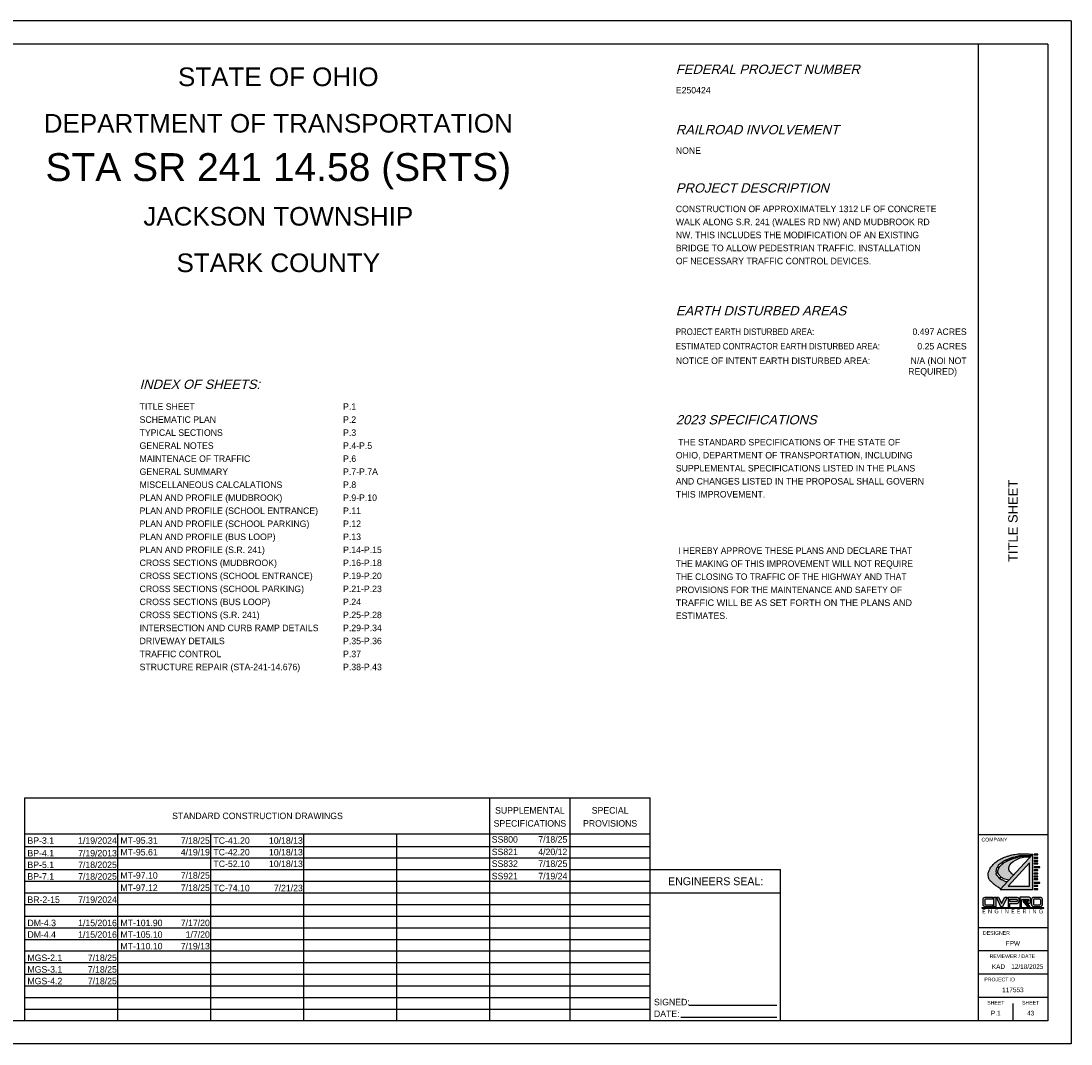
# Model space of a CAD drawing. Header units: feet. Extents: x 2145.3 to 2179.3, y 7269 to 7291.
# Tile 5 of 5: x 2156.7 to 2179.3, y 7269 to 7291. Entities that reach past the tile are written whole.
import ezdxf
from ezdxf.enums import TextEntityAlignment as Align

# ---------------------------------------------------------------- set-up
doc = ezdxf.new("R2010")
doc.units = ezdxf.units.FT
doc.header["$MEASUREMENT"] = 0
for name, color, linetype in [('SH_Border', 7, 'Continuous'), ('SH_Data', 7, 'Continuous'), ('SH_Text', 7, 'Continuous'), ('SHT_LOGO_BLACK', 7, 'Continuous'), ('SHT_LOGO_BLUE', 160, 'Continuous'), ('SHT_LOGO_GREY', 9, 'Continuous')]:
    doc.layers.add(name, color=color, linetype=linetype)
doc.styles.add('header', font='arial.ttf', dxfattribs={"oblique": 15, "height": 0.17})
doc.styles.add('OHDOTSymbols', font='arial.ttf')
doc.styles.add('Slanted-Normal', font='font31.shx', dxfattribs={"height": 0.14})
doc.styles.add('Slanted-Sub Title', font='font31.shx', dxfattribs={"height": 0.17})
doc.styles.add('Straight-Normal', font='font30.shx', dxfattribs={"height": 0.14})
doc.styles.add('Straight-Sub Title', font='font30.shx', dxfattribs={"height": 0.17})

msp = doc.modelspace()

# ---------------------------------------------------------------- hatches: boundary and pattern name
at = {"layer": 'SHT_LOGO_BLACK', "linetype": 'Continuous'}
h = msp.add_hatch(color=256, dxfattribs=at)
h.dxf.hatch_style = 1
h.paths.add_polyline_path([(2177.778, 7272.508, -0.010054), (2177.773, 7272.513), (2177.805, 7272.546, 0.003974), (2177.809, 7272.542, 0.040776), (2177.815, 7272.538, 0.006066), (2177.86, 7272.512, 0.061249), (2177.91, 7272.491, 0.038297), (2177.969, 7272.479), (2178.077, 7272.596), (2178.038, 7272.619), (2178.022, 7272.64), (2177.99, 7272.67), (2177.978, 7272.69), (2177.971, 7272.712), (2177.972, 7272.739), (2177.977, 7272.775), (2177.994, 7272.812), (2178.025, 7272.85), (2178.067, 7272.883), (2178.114, 7272.91), (2178.171, 7272.94), (2178.217, 7272.959), (2178.254, 7272.971), (2178.315, 7272.981), (2178.401, 7272.981), (2178.433, 7272.981), (2178.449, 7272.998, -0.000418), (2178.404, 7272.998, -0.000949), (2178.38, 7272.998, -0.000351), (2178.31, 7272.999, 0.00107), (2178.288, 7272.999, 0.017555), (2178.259, 7272.998, 0.017743), (2178.232, 7272.995, 0.003592), (2178.228, 7272.995), (2178.225, 7273.01, -0.03869), (2178.233, 7273.011, -0.000239), (2178.239, 7273.011, 0.000026), (2178.29, 7273.011, 0.000048), (2178.367, 7273.011, 0.000037), (2178.461, 7273.011), (2178.486, 7273.038, 0.003624), (2178.413, 7273.042, 0.007413), (2178.377, 7273.044, 0.000904), (2178.258, 7273.046, 0.00451), (2178.235, 7273.046, 0.019073), (2178.17, 7273.043, 0.017331), (2178.099, 7273.035, 0.019514), (2178.042, 7273.024, 0.015338), (2177.971, 7273.005, 0.012204), (2177.903, 7272.983, 0.017423), (2177.856, 7272.965, 0.014015), (2177.823, 7272.949, 0.009535), (2177.775, 7272.924, 0.020378), (2177.72, 7272.891, 0.02598), (2177.68, 7272.861, 0.027565), (2177.652, 7272.836, 0.018891), (2177.616, 7272.796, 0.020789), (2177.586, 7272.757, 0.020828), (2177.56, 7272.716, 0.034599), (2177.545, 7272.686, 0.032145), (2177.533, 7272.652, 0.062269), (2177.527, 7272.609, 0.050433), (2177.532, 7272.554, 0.025118), (2177.541, 7272.517, 0.057831), (2177.547, 7272.501, 0.025804), (2177.561, 7272.48, 0.04348), (2177.571, 7272.469, 0.002738), (2177.588, 7272.452, 0.002118), (2177.611, 7272.43, 0.001598), (2177.649, 7272.395, 0.006576), (2177.658, 7272.386, 0.02396), (2177.661, 7272.384, 0.001113), (2177.726, 7272.336, 0.009085), (2177.751, 7272.319, 0.004888), (2177.795, 7272.291), (2177.936, 7272.443, -0.03184), (2177.907, 7272.447, -0.071165), (2177.877, 7272.458, -0.016789), (2177.852, 7272.472, 0.028454), (2177.838, 7272.48, 0.050722), (2177.813, 7272.488, -0.071433), (2177.796, 7272.495, -0.049376)])
h.paths.add_polyline_path([(2177.764, 7272.522, -0.010823), (2177.759, 7272.528, -0.001747), (2177.746, 7272.544, 0.001596), (2177.731, 7272.562, 0.003876), (2177.717, 7272.579, -0.006206), (2177.708, 7272.589, -0.097322), (2177.704, 7272.598, -0.038974), (2177.699, 7272.62, -0.011737), (2177.698, 7272.631), (2177.74, 7272.635, 0.028633), (2177.746, 7272.617, 0.056422), (2177.754, 7272.602, 0.018655), (2177.767, 7272.585, 0.019312), (2177.78, 7272.57, 0.013666), (2177.794, 7272.556, 0.001157), (2177.795, 7272.555)], flags=16)
h.paths.add_polyline_path([(2177.737, 7272.651), (2177.697, 7272.649, -0.015908), (2177.697, 7272.661, -0.022838), (2177.7, 7272.682, -0.018474), (2177.705, 7272.708, -0.026037), (2177.713, 7272.735, -0.016666), (2177.722, 7272.758), (2177.761, 7272.747, 0.001651), (2177.759, 7272.743, 0.015544), (2177.748, 7272.72, 0.016487), (2177.74, 7272.698, 0.075188), (2177.736, 7272.672, 0.042887)], flags=16)
h.paths.add_polyline_path([(2177.768, 7272.76), (2177.729, 7272.774, -0.024038), (2177.74, 7272.794, -0.06415), (2177.751, 7272.807, -0.021969), (2177.767, 7272.821, -0.008749), (2177.808, 7272.852, -0.000355), (2177.812, 7272.855), (2177.834, 7272.827, 0.002531), (2177.814, 7272.81, 0.006928), (2177.784, 7272.783, 0.028635), (2177.777, 7272.776, 0.053806), (2177.773, 7272.771, 0.004266)], flags=16)
h.paths.add_polyline_path([(2177.841, 7272.834), (2177.82, 7272.86, -0.00319), (2177.852, 7272.883, -0.013578), (2177.866, 7272.892, -0.029845), (2177.894, 7272.908, -0.004092), (2177.904, 7272.913), (2177.92, 7272.886, 0.013659), (2177.884, 7272.865, 0.029225), (2177.861, 7272.85, 0.009297), (2177.846, 7272.838, 0.000639)], flags=16)
h.paths.add_polyline_path([(2177.928, 7272.89), (2177.913, 7272.916, -0.011307), (2177.941, 7272.928, -0.010591), (2177.964, 7272.936, 0.011749), (2177.985, 7272.943, 0.016183), (2177.998, 7272.949), (2178.007, 7272.927, 0.017905), (2177.974, 7272.913, 0.011223)], flags=16)
h.paths.add_polyline_path([(2178.016, 7272.93), (2178.007, 7272.953, 0.010824), (2178.016, 7272.958, -0.05835), (2178.036, 7272.967, -0.01154), (2178.058, 7272.973, -0.00345), (2178.103, 7272.983), (2178.111, 7272.96, 0.012845), (2178.068, 7272.948, 0.008036), (2178.04, 7272.939, 0.004709)], flags=16)
h.paths.add_polyline_path([(2178.12, 7272.963), (2178.114, 7272.986, -0.000481), (2178.143, 7272.992, 0.000864), (2178.157, 7272.995, 0.00468), (2178.179, 7273, -0.004072), (2178.203, 7273.006, -0.008774), (2178.215, 7273.009), (2178.219, 7272.993, 0.005656), (2178.213, 7272.992, 0.0202), (2178.196, 7272.988, 0.019573), (2178.173, 7272.98, -0.017067), (2178.147, 7272.971, -0.007865)], flags=16)
h = msp.add_hatch(color=256, dxfattribs=at)
h.dxf.hatch_style = 1
h.paths.add_polyline_path([(2178.518, 7272.278), (2178.594, 7272.278), (2178.594, 7272.293), (2178.518, 7272.293)])
h.paths.add_polyline_path([(2178.518, 7272.369), (2178.518, 7272.354), (2178.594, 7272.354), (2178.594, 7272.369)])
h.paths.add_polyline_path([(2178.64, 7272.416), (2178.64, 7272.431), (2178.518, 7272.431), (2178.517, 7272.416)])
h.paths.add_polyline_path([(2178.518, 7272.506), (2178.518, 7272.492), (2178.594, 7272.492), (2178.594, 7272.506)])
h.paths.add_polyline_path([(2178.518, 7272.553), (2178.594, 7272.553), (2178.594, 7272.568), (2178.518, 7272.568)])
h.paths.add_polyline_path([(2178.518, 7272.63), (2178.518, 7272.615), (2178.594, 7272.615), (2178.594, 7272.63)])
h.paths.add_polyline_path([(2178.518, 7272.705), (2178.518, 7272.691), (2178.594, 7272.691), (2178.594, 7272.705)])
h.paths.add_polyline_path([(2178.64, 7272.753), (2178.64, 7272.767), (2178.518, 7272.767), (2178.517, 7272.753)])
h.paths.add_polyline_path([(2178.594, 7272.828), (2178.594, 7272.843), (2178.518, 7272.843), (2178.518, 7272.828)])
h.paths.add_polyline_path([(2178.518, 7272.904), (2178.518, 7272.89), (2178.594, 7272.89), (2178.594, 7272.904)])
h.paths.add_polyline_path([(2178.594, 7272.951), (2178.594, 7272.966), (2178.518, 7272.966), (2178.518, 7272.951)])
h.paths.add_polyline_path([(2178.594, 7273.027), (2178.594, 7273.041), (2178.518, 7273.041), (2178.518, 7273.027)])
at = {"layer": 'SHT_LOGO_BLUE'}
h = msp.add_hatch(color=256, dxfattribs=at)
h.dxf.hatch_style = 1
h.paths.add_polyline_path([(2177.457, 7272.051, -0.44246), (2177.472, 7272.068), (2177.63, 7272.068), (2177.63, 7272.111), (2177.461, 7272.111, 0.436831), (2177.415, 7272.068), (2177.415, 7271.954, 0.355742), (2177.47, 7271.909), (2177.628, 7271.909), (2177.628, 7271.951), (2177.474, 7271.951, -0.466077), (2177.457, 7271.965)])
h.paths.add_polyline_path([(2177.69, 7272.112), (2177.646, 7272.112), (2177.646, 7271.908), (2177.69, 7271.909)])
h.paths.add_polyline_path([(2177.8, 7271.909), (2177.836, 7271.909), (2177.932, 7272.111), (2177.884, 7272.111), (2177.816, 7271.977), (2177.751, 7272.111), (2177.703, 7272.111)])
h.paths.add_polyline_path([(2177.989, 7271.976), (2178.144, 7271.976, 0.384335), (2178.186, 7272.014), (2178.187, 7272.076, 0.413942), (2178.152, 7272.111), (2177.953, 7272.111), (2177.953, 7271.908), (2177.989, 7271.908)])
h.paths.add_polyline_path([(2177.991, 7272.019), (2177.991, 7272.068), (2178.135, 7272.068, -0.363757), (2178.148, 7272.056, -0.087868), (2178.148, 7272.032, -0.553906), (2178.134, 7272.019)], flags=16)
h.paths.add_polyline_path([(2178.392, 7272.026), (2178.348, 7272.026), (2178.385, 7271.98), (2178.4, 7271.98, 0.37317), (2178.443, 7272.017), (2178.443, 7272.073, 0.37162), (2178.41, 7272.111), (2178.204, 7272.111), (2178.204, 7271.909), (2178.246, 7271.909), (2178.246, 7272.067), (2178.387, 7272.067, -0.38138), (2178.399, 7272.057), (2178.399, 7272.037, -0.307867)])
h.paths.add_polyline_path([(2178.507, 7272.111, 0.436831), (2178.461, 7272.068), (2178.461, 7271.954, 0.355742), (2178.516, 7271.909), (2178.639, 7271.909, 0.355742), (2178.694, 7271.954), (2178.694, 7272.068, 0.436831), (2178.648, 7272.111)])
h.paths.add_polyline_path([(2178.637, 7272.068, -0.386521), (2178.652, 7272.054), (2178.652, 7271.969, -0.436448), (2178.637, 7271.951), (2178.52, 7271.951, -0.466076), (2178.503, 7271.965), (2178.503, 7272.051, -0.44246), (2178.518, 7272.068)], flags=16)
h = msp.add_hatch(color=256, dxfattribs=at)
h.dxf.hatch_style = 1
h.paths.add_polyline_path([(2178.334, 7272.026), (2178.305, 7272.026), (2178.403, 7271.909), (2178.427, 7271.909)])
at = {"layer": 'SHT_LOGO_GREY'}
h = msp.add_hatch(color=256, dxfattribs=at)
h.dxf.hatch_style = 1
h.paths.add_polyline_path([(2178.486, 7273.038), (2177.785, 7272.28), (2178.486, 7272.28)])
h.paths.add_polyline_path([(2178.412, 7272.354), (2177.958, 7272.354), (2178.412, 7272.852)], flags=16)
h = msp.add_hatch(color=256, dxfattribs=at)
h.dxf.hatch_style = 1
h.paths.add_polyline_path([(2178.301, 7272.026), (2178.271, 7272.026), (2178.37, 7271.909), (2178.394, 7271.909)])

# ---------------------------------------------------------------- linework, layer by layer
at = {"layer": 'SH_Border'}
for p, q in [((2179.308, 7290.957), (2145.308, 7290.957)), ((2179.308, 7290.957), (2179.308, 7268.957)), ((2178.808, 7290.457), (2145.808, 7290.457)), ((2177.308, 7290.457), (2177.308, 7269.457)), ((2178.808, 7290.457), (2178.808, 7269.457)), ((2178.808, 7273.457), (2177.308, 7273.457)), ((2178.808, 7271.457), (2177.308, 7271.457)), ((2178.808, 7270.957), (2177.308, 7270.957)), ((2178.808, 7270.457), (2177.308, 7270.457)), ((2178.808, 7269.957), (2177.308, 7269.957)), ((2178.058, 7269.827), (2178.058, 7269.457)), ((2178.808, 7269.457), (2145.808, 7269.457)), ((2179.308, 7268.957), (2145.308, 7268.957))]:
    msp.add_line(p, q, dxfattribs=at)
at = {"layer": 'SH_Data', "color": 7, "linetype": 'Continuous'}
for p, q in [((2156.808, 7274.249), (2170.258, 7274.249)), ((2156.808, 7269.457), (2156.808, 7274.249)), ((2166.808, 7269.457), (2166.808, 7274.249)), ((2168.533, 7269.457), (2168.533, 7274.249)), ((2170.258, 7269.457), (2170.258, 7274.249)), ((2156.808, 7273.478), (2170.258, 7273.478)), ((2158.808, 7269.457), (2158.808, 7273.478)), ((2160.808, 7269.457), (2160.808, 7273.478)), ((2162.808, 7269.457), (2162.808, 7273.478)), ((2164.808, 7269.457), (2164.808, 7273.478)), ((2156.808, 7273.207), (2170.258, 7273.207)), ((2156.808, 7272.957), (2170.258, 7272.957)), ((2156.808, 7272.707), (2170.258, 7272.707)), ((2170.258, 7272.707), (2173.058, 7272.707)), ((2173.058, 7269.457), (2173.058, 7272.707)), ((2156.808, 7272.457), (2170.258, 7272.457)), ((2156.808, 7272.207), (2170.258, 7272.207)), ((2170.258, 7272.207), (2173.058, 7272.207)), ((2156.808, 7271.957), (2170.258, 7271.957)), ((2156.808, 7271.707), (2170.258, 7271.707)), ((2156.808, 7271.457), (2170.258, 7271.457)), ((2156.808, 7271.207), (2170.258, 7271.207)), ((2156.808, 7270.957), (2170.258, 7270.957)), ((2156.808, 7270.707), (2170.258, 7270.707)), ((2156.808, 7270.457), (2170.258, 7270.457)), ((2156.808, 7270.207), (2170.258, 7270.207)), ((2156.808, 7269.957), (2170.258, 7269.957)), ((2156.808, 7269.707), (2170.258, 7269.707)), ((2171.094, 7269.789), (2172.979, 7269.789)), ((2170.915, 7269.537), (2172.979, 7269.537))]:
    msp.add_line(p, q, dxfattribs=at)
at = {"layer": 'SHT_LOGO_BLACK'}
for p, q in [((2177.812, 7272.855, -812.715), (2177.834, 7272.827, -812.715)), ((2177.82, 7272.86, -812.715), (2177.841, 7272.834, -812.715)), ((2177.904, 7272.913, -812.715), (2177.92, 7272.886, -812.715)), ((2177.913, 7272.916, -812.715), (2177.928, 7272.89, -812.715))]:
    msp.add_line(p, q, dxfattribs=at)
for points in [[(2177.795, 7272.291, -0.004888), (2177.751, 7272.319, -0.009085), (2177.726, 7272.336, -0.001113), (2177.661, 7272.384, -0.02396), (2177.658, 7272.386, -0.006576), (2177.649, 7272.395, -0.001598), (2177.611, 7272.43, -0.002118), (2177.588, 7272.452, -0.002738), (2177.571, 7272.469, -0.04348), (2177.561, 7272.48, -0.025804), (2177.547, 7272.501, -0.057831), (2177.541, 7272.517, -0.025118), (2177.532, 7272.554, -0.050433), (2177.527, 7272.609, -0.062269), (2177.533, 7272.652, -0.032145), (2177.545, 7272.686, -0.034599), (2177.56, 7272.716, -0.020828), (2177.586, 7272.757, -0.020789), (2177.616, 7272.796, -0.018891), (2177.652, 7272.836, -0.027565), (2177.68, 7272.861, -0.02598), (2177.72, 7272.891, -0.020378), (2177.775, 7272.924, -0.009535), (2177.823, 7272.949, -0.014015), (2177.856, 7272.965, -0.017423), (2177.903, 7272.983, -0.012204), (2177.971, 7273.005, -0.015338), (2178.042, 7273.024, -0.019514), (2178.099, 7273.035, -0.017331), (2178.17, 7273.043, -0.019073), (2178.235, 7273.046, -0.00451), (2178.258, 7273.046, -0.000904), (2178.377, 7273.044, -0.007413), (2178.413, 7273.042, -0.003624), (2178.486, 7273.038)], [(2178.007, 7272.953, 0.010824), (2178.016, 7272.958, -0.05835), (2178.036, 7272.967, -0.01154), (2178.058, 7272.973, -0.00345), (2178.103, 7272.983, -0.000438)], [(2178.114, 7272.986, -0.0002), (2178.116, 7272.986, -0.000438), (2178.143, 7272.992, 0.000864), (2178.157, 7272.995, 0.00468), (2178.179, 7273, -0.004072), (2178.203, 7273.006, -0.008774), (2178.215, 7273.009, -0.040254)], [(2178.12, 7272.963, 0.007865), (2178.147, 7272.971, 0.017067), (2178.173, 7272.98, -0.019573), (2178.196, 7272.988, -0.0202), (2178.213, 7272.992, -0.005656), (2178.219, 7272.993, -0.017743)], [(2178.225, 7273.01, -0.03869), (2178.233, 7273.011, -0.000239), (2178.239, 7273.011, 0.000026), (2178.29, 7273.011, 0.000048), (2178.367, 7273.011, 0.000037), (2178.461, 7273.011)], [(2178.228, 7272.995, -0.003592), (2178.232, 7272.995, -0.017743), (2178.259, 7272.998, -0.017555), (2178.288, 7272.999, -0.00107), (2178.31, 7272.999, 0.000351), (2178.38, 7272.998, 0.000949), (2178.404, 7272.998, 0.000418), (2178.449, 7272.998)], [(2177.697, 7272.649, -0.015908), (2177.697, 7272.661, -0.022838), (2177.7, 7272.682, -0.018474), (2177.705, 7272.708, -0.026037), (2177.713, 7272.735, -0.016666), (2177.722, 7272.758, -0.03409)], [(2177.729, 7272.774, -0.024038), (2177.74, 7272.794, -0.06415), (2177.751, 7272.807, -0.021969), (2177.767, 7272.821, -0.008749), (2177.808, 7272.852, -0.000355), (2177.812, 7272.855, -0.013578)], [(2177.737, 7272.651, -0.042886), (2177.736, 7272.672, -0.075188), (2177.74, 7272.698, -0.016487), (2177.748, 7272.72, -0.015544), (2177.759, 7272.743, -0.001651), (2177.761, 7272.747, -0.053806)], [(2177.768, 7272.76, -0.004266), (2177.773, 7272.771, -0.053806), (2177.777, 7272.776, -0.028635), (2177.784, 7272.783, -0.006928), (2177.814, 7272.81, -0.002531), (2177.834, 7272.827, -0.009297)], [(2177.82, 7272.86, -0.00319), (2177.852, 7272.883, -0.013578), (2177.866, 7272.892, -0.029845), (2177.894, 7272.908, -0.004092), (2177.904, 7272.913, -0.010591)], [(2177.841, 7272.834, -0.000639), (2177.846, 7272.838, -0.009297), (2177.861, 7272.85, -0.029225), (2177.884, 7272.865, -0.013659), (2177.92, 7272.886, -0.011561)], [(2177.913, 7272.916, -0.011307), (2177.941, 7272.928, -0.010591), (2177.964, 7272.936, 0.011749), (2177.985, 7272.943, 0.016183), (2177.998, 7272.949, -0.05835)], [(2177.928, 7272.89, -0.011223), (2177.974, 7272.913, -0.017453), (2178.006, 7272.926, -0.000163), (2178.007, 7272.927, -0.008036)], [(2178.016, 7272.93, -0.004709), (2178.04, 7272.939, -0.008036), (2178.068, 7272.948, -0.011799), (2178.107, 7272.959, 0.001031), (2178.111, 7272.96, 0.017067)], [(2177.764, 7272.522, -0.010823), (2177.759, 7272.528, -0.001747), (2177.746, 7272.544, 0.001596), (2177.731, 7272.562, 0.003876), (2177.717, 7272.579, -0.006206), (2177.708, 7272.589, -0.097322), (2177.704, 7272.598, -0.038974), (2177.699, 7272.62, -0.011737), (2177.698, 7272.631, -0.026776)], [(2177.795, 7272.555, -0.001157), (2177.794, 7272.556, -0.013666), (2177.78, 7272.57, -0.019312), (2177.767, 7272.585, -0.018655), (2177.754, 7272.602, -0.056422), (2177.746, 7272.617, -0.028633), (2177.74, 7272.635, -0.064453)], [(2177.936, 7272.443, -0.03184), (2177.907, 7272.447, -0.071165), (2177.877, 7272.458, -0.016789), (2177.852, 7272.472, 0.028454), (2177.838, 7272.48, 0.050722), (2177.813, 7272.488, -0.071433), (2177.796, 7272.495, -0.049376), (2177.778, 7272.508, -0.010054), (2177.773, 7272.513, -0.001747)], [(2177.969, 7272.479, -0.038297), (2177.91, 7272.491, -0.061249), (2177.86, 7272.512, -0.006066), (2177.815, 7272.538, -0.040776), (2177.809, 7272.542, -0.003974), (2177.805, 7272.546, -0.013666)]]:
    msp.add_lwpolyline(points, format="xyb", dxfattribs=at)
at = {"layer": 'SHT_LOGO_BLACK', "elevation": -812.715}
for points in [[(2178.077, 7272.596), (2178.038, 7272.619), (2178.022, 7272.64), (2177.99, 7272.67), (2177.978, 7272.69), (2177.971, 7272.712), (2177.972, 7272.739), (2177.977, 7272.775), (2177.994, 7272.812), (2178.025, 7272.85), (2178.067, 7272.883), (2178.114, 7272.91), (2178.171, 7272.94), (2178.217, 7272.959), (2178.254, 7272.971), (2178.315, 7272.981), (2178.401, 7272.981), (2178.433, 7272.981)], [(2178.103, 7272.983), (2178.111, 7272.96)], [(2178.114, 7272.986), (2178.12, 7272.963)], [(2178.215, 7273.009), (2178.219, 7272.993)], [(2178.225, 7273.01), (2178.228, 7272.995)], [(2177.722, 7272.758), (2177.761, 7272.747)], [(2177.729, 7272.774), (2177.768, 7272.76)], [(2177.998, 7272.949), (2178.007, 7272.927)], [(2178.007, 7272.953), (2178.016, 7272.93)], [(2177.697, 7272.649), (2177.737, 7272.651)], [(2177.698, 7272.631), (2177.74, 7272.635)], [(2177.764, 7272.522), (2177.795, 7272.555)], [(2177.773, 7272.513), (2177.805, 7272.546)]]:
    msp.add_lwpolyline(points, dxfattribs=at)
at = {"layer": 'SHT_LOGO_BLACK', "linetype": 'Continuous', "elevation": -812.715}
for points in [[(2178.518, 7273.027), (2178.594, 7273.027), (2178.594, 7273.041), (2178.518, 7273.041)], [(2178.518, 7272.951), (2178.594, 7272.951), (2178.594, 7272.966), (2178.518, 7272.966)], [(2178.517, 7272.753), (2178.64, 7272.753), (2178.64, 7272.767), (2178.518, 7272.767)], [(2178.518, 7272.89), (2178.594, 7272.89), (2178.594, 7272.904), (2178.518, 7272.904)], [(2178.518, 7272.828), (2178.594, 7272.828), (2178.594, 7272.843), (2178.518, 7272.843)], [(2178.518, 7272.691), (2178.594, 7272.691), (2178.594, 7272.705), (2178.518, 7272.705)], [(2178.518, 7272.615), (2178.594, 7272.615), (2178.594, 7272.63), (2178.518, 7272.63)], [(2178.518, 7272.553), (2178.594, 7272.553), (2178.594, 7272.568), (2178.518, 7272.568)], [(2178.517, 7272.416), (2178.64, 7272.416), (2178.64, 7272.431), (2178.518, 7272.431)], [(2178.518, 7272.492), (2178.594, 7272.492), (2178.594, 7272.506), (2178.518, 7272.506)], [(2178.518, 7272.354), (2178.594, 7272.354), (2178.594, 7272.369), (2178.518, 7272.369)], [(2178.518, 7272.278), (2178.594, 7272.278), (2178.594, 7272.293), (2178.518, 7272.293)]]:
    msp.add_lwpolyline(points, close=True, dxfattribs=at)
at = {"layer": 'SHT_LOGO_BLACK'}
msp.add_lwpolyline([(2177.39, 7271.878), (2178.724, 7271.878), (2178.724, 7271.884), (2177.391, 7271.884)], close=True, dxfattribs=at)
at = {"layer": 'SHT_LOGO_BLUE'}
for p, q in [((2178.461, 7271.954), (2178.461, 7272.068)), ((2178.507, 7272.111), (2178.648, 7272.111)), ((2178.637, 7272.068), (2178.518, 7272.068)), ((2178.694, 7271.954), (2178.694, 7272.068)), ((2178.503, 7272.054), (2178.503, 7271.965)), ((2178.639, 7271.909), (2178.516, 7271.909)), ((2178.52, 7271.951), (2178.635, 7271.951)), ((2178.652, 7272.054), (2178.652, 7271.965))]:
    msp.add_line(p, q, dxfattribs=at)
for points in [[(2177.474, 7271.951), (2177.628, 7271.951), (2177.628, 7271.909), (2177.47, 7271.909, -0.355742), (2177.415, 7271.954), (2177.415, 7272.068, -0.436831), (2177.461, 7272.111), (2177.63, 7272.111), (2177.63, 7272.068), (2177.472, 7272.068, 0.386521), (2177.457, 7272.054), (2177.457, 7271.965, 0.466077), (2177.474, 7271.951, -0.087106)], [(2177.953, 7272.111), (2178.152, 7272.111, -0.413942), (2178.187, 7272.076), (2178.186, 7272.014)], [(2178.134, 7272.019), (2177.991, 7272.019), (2177.991, 7272.068), (2178.135, 7272.068, -0.363757), (2178.148, 7272.056, -0.087868), (2178.148, 7272.032, -0.553906), (2178.134, 7272.019, 0.590972)], [(2178.204, 7271.909), (2178.246, 7271.909), (2178.246, 7272.067), (2178.387, 7272.067, -0.38138), (2178.399, 7272.057), (2178.399, 7272.037, -0.307867), (2178.392, 7272.026), (2178.348, 7272.026), (2178.385, 7271.98), (2178.4, 7271.98, 0.37317), (2178.443, 7272.017), (2178.443, 7272.073, 0.37162), (2178.41, 7272.111), (2178.204, 7272.111), (2178.204, 7271.909)]]:
    msp.add_lwpolyline(points, format="xyb", dxfattribs=at)
for points in [[(2177.646, 7271.908), (2177.646, 7272.112), (2177.69, 7272.112), (2177.69, 7271.909)], [(2177.703, 7272.111), (2177.751, 7272.111), (2177.816, 7271.977), (2177.884, 7272.111), (2177.932, 7272.111), (2177.836, 7271.909), (2177.8, 7271.909)]]:
    msp.add_lwpolyline(points, close=True, dxfattribs=at)
for points in [[(2177.953, 7272.111), (2177.953, 7271.908), (2177.989, 7271.908), (2177.989, 7271.976), (2178.144, 7271.976)], [(2178.334, 7272.026), (2178.305, 7272.026), (2178.403, 7271.909), (2178.427, 7271.909), (2178.334, 7272.026)]]:
    msp.add_lwpolyline(points, dxfattribs=at)
for centre, radius, start, end in [((2178.504, 7272.068), 0.043, 85.6112, 180), ((2178.518, 7272.053), 0.015, 90, 174.5302), ((2178.637, 7272.053), 0.015, 5.4698, 90), ((2178.651, 7272.068), 0.043, 360, 94.3888), ((2178.144, 7272.018), 0.0423, 270, 354.0941), ((2178.516, 7271.965), 0.0563, 191.6696, 270), ((2178.518, 7271.965), 0.0145, 180, 279.9565), ((2178.636, 7271.967), 0.0163, 267.1793, 352.8642), ((2178.639, 7271.965), 0.0563, 270, 348.3304)]:
    msp.add_arc(centre, radius, start, end, dxfattribs=at)
at = {"layer": 'SHT_LOGO_GREY', "elevation": -812.715}
msp.add_lwpolyline([(2177.785, 7272.28), (2178.486, 7272.28), (2178.486, 7273.038), (2177.785, 7272.28)], dxfattribs=at)
msp.add_lwpolyline([(2177.958, 7272.354), (2178.412, 7272.354), (2178.412, 7272.852)], close=True, dxfattribs=at)
at = {"layer": 'SHT_LOGO_GREY'}
msp.add_lwpolyline([(2178.301, 7272.026), (2178.271, 7272.026), (2178.37, 7271.909), (2178.394, 7271.909), (2178.301, 7272.026)], dxfattribs=at)

# ---------------------------------------------------------------- texts
at = {"layer": 'SH_Data', "color": 7, "linetype": 'Continuous'}
for s, height, style, p in [('STATE OF OHIO', 0.4, 'OHDOTSymbols', (2162.258, 7289.957)), ('DEPARTMENT OF TRANSPORTATION', 0.4, 'OHDOTSymbols', (2162.258, 7288.957)), ('STA SR 241 14.58 (SRTS)', 0.6, 'OHDOTSymbols', (2162.258, 7288.115)), ('JACKSON TOWNSHIP', 0.4, 'OHDOTSymbols', (2162.258, 7286.957)), ('STARK COUNTY', 0.4, 'OHDOTSymbols', (2162.258, 7285.957)), ('COMPANY', 0.08, 'Straight-Normal', (2177.662, 7273.392))]:
    msp.add_text(s, height=height, dxfattribs=dict(at, style=style)).set_placement(p, align=Align.TOP_CENTER)
at = {"layer": 'SH_Data', "linetype": 'Continuous', "style": 'Slanted-Normal'}
for s, p in [('E250424', (2170.808, 7289.539)), ('NONE', (2170.808, 7288.24)), ('CONSTRUCTION OF APPROXIMATELY 1312 LF OF CONCRETE', (2170.808, 7286.986)), ('WALK ALONG S.R. 241 (WALES RD NW) AND MUDBROOK RD', (2170.808, 7286.706)), ('NW. THIS INCLUDES THE MODIFICATION OF AN EXISTING', (2170.808, 7286.426)), ('BRIDGE TO ALLOW PEDESTRIAN TRAFFIC. INSTALLATION', (2170.808, 7286.146)), ('OF NECESSARY TRAFFIC CONTROL DEVICES.', (2170.808, 7285.866)), ('TITLE SHEET', (2159.275, 7282.735)), ('P.1', (2163.652, 7282.735)), ('SCHEMATIC PLAN', (2159.275, 7282.455)), ('P.2', (2163.652, 7282.455)), ('TYPICAL SECTIONS', (2159.275, 7282.175)), ('P.3', (2163.652, 7282.175)), ('GENERAL NOTES', (2159.275, 7281.895)), ('P.4-P.5', (2163.652, 7281.895)), (' THE STANDARD SPECIFICATIONS OF THE STATE OF', (2170.808, 7281.969)), ('MAINTENACE OF TRAFFIC', (2159.275, 7281.615)), ('P.6', (2163.652, 7281.615)), ('OHIO, DEPARTMENT OF TRANSPORTATION, INCLUDING', (2170.808, 7281.689)), ('GENERAL SUMMARY', (2159.275, 7281.335)), ('P.7-P.7A', (2163.652, 7281.335)), ('SUPPLEMENTAL SPECIFICATIONS LISTED IN THE PLANS', (2170.808, 7281.409)), ('AND CHANGES LISTED IN THE PROPOSAL SHALL GOVERN', (2170.808, 7281.129)), ('MISCELLANEOUS CALCALATIONS', (2159.275, 7281.055)), ('P.8', (2163.652, 7281.055)), ('PLAN AND PROFILE (MUDBROOK)', (2159.275, 7280.775)), ('P.9-P.10', (2163.652, 7280.775)), ('THIS IMPROVEMENT.', (2170.808, 7280.849)), ('PLAN AND PROFILE (SCHOOL ENTRANCE)', (2159.275, 7280.495)), ('P.11', (2163.652, 7280.495)), ('PLAN AND PROFILE (SCHOOL PARKING)', (2159.275, 7280.215)), ('P.12', (2163.652, 7280.215)), ('PLAN AND PROFILE (BUS LOOP)', (2159.275, 7279.935)), ('P.13', (2163.652, 7279.935)), ('PLAN AND PROFILE (S.R. 241)', (2159.275, 7279.655)), ('P.14-P.15', (2163.652, 7279.655)), ('CROSS SECTIONS (MUDBROOK)', (2159.275, 7279.375)), ('P.16-P.18', (2163.652, 7279.375)), ('CROSS SECTIONS (SCHOOL ENTRANCE)', (2159.275, 7279.095)), ('P.19-P.20', (2163.652, 7279.095)), ('CROSS SECTIONS (SCHOOL PARKING)', (2159.275, 7278.815)), ('P.21-P.23', (2163.652, 7278.815)), ('CROSS SECTIONS (BUS LOOP)', (2159.275, 7278.535)), ('P.24', (2163.652, 7278.535)), ('CROSS SECTIONS (S.R. 241)', (2159.275, 7278.255)), ('P.25-P.28', (2163.652, 7278.255)), ('ESTIMATES.', (2170.808, 7278.237)), ('INTERSECTION AND CURB RAMP DETAILS', (2159.275, 7277.975)), ('P.29-P.34', (2163.652, 7277.975)), ('DRIVEWAY DETAILS', (2159.275, 7277.695)), ('P.35-P.36', (2163.652, 7277.695)), ('TRAFFIC CONTROL', (2159.275, 7277.415)), ('P.37', (2163.652, 7277.415)), ('STRUCTURE REPAIR (STA-241-14.676)', (2159.275, 7277.135)), ('P.38-P.43', (2163.652, 7277.135))]:
    msp.add_text(s, height=0.14, dxfattribs=at).set_placement(p, align=Align.TOP_LEFT)
for s, width, p in [('PROJECT EARTH DISTURBED AREA:', 0.9, (2170.808, 7284.345)), (' I HEREBY APPROVE THESE PLANS AND DECLARE THAT', 0.987857, (2170.808, 7279.637)), ('THE MAKING OF THIS IMPROVEMENT WILL NOT REQUIRE', 0.972857, (2170.808, 7279.357)), ('THE CLOSING TO TRAFFIC OF THE HIGHWAY AND THAT', 0.973571, (2170.808, 7279.077)), ('PROVISIONS FOR THE MAINTENANCE AND SAFETY OF', 0.974286, (2170.808, 7278.794)), ('TRAFFIC WILL BE AS SET FORTH ON THE PLANS AND', 1.043571, (2170.808, 7278.517))]:
    msp.add_text(s, height=0.14, dxfattribs=dict(at, width=width)).set_placement(p, align=Align.TOP_LEFT)
for s, p in [('0.497 ACRES', (2177.064, 7284.345)), ('0.25 ACRES', (2177.064, 7284.033)), ('N/A (NOI NOT', (2177.064, 7283.721)), ('REQUIRED)    ', (2177.064, 7283.492))]:
    msp.add_text(s, height=0.14, dxfattribs=at).set_placement(p, align=Align.TOP_RIGHT)
at = {"layer": 'SH_Data', "color": 7, "linetype": 'Continuous', "style": 'Slanted-Normal', "width": 0.9}
msp.add_text('ESTIMATED CONTRACTOR EARTH DISTURBED AREA:', height=0.14, dxfattribs=at).set_placement((2170.808, 7284.033), align=Align.TOP_LEFT)
at = {"layer": 'SH_Data', "linetype": 'Continuous'}
for s, height, style, p in [('STANDARD CONSTRUCTION DRAWINGS', 0.14, 'Slanted-Normal', (2161.811, 7273.863)), ('ENGINEERS SEAL:', 0.17, 'Slanted-Sub Title', (2171.665, 7272.457)), ('FPW', 0.1, 'Straight-Sub Title', (2178.058, 7271.121)), ('KAD', 0.1, 'Straight-Sub Title', (2177.747, 7270.621)), ('12/18/2025', 0.1, 'Straight-Sub Title', (2178.368, 7270.621)), ('117553', 0.1, 'Straight-Sub Title', (2178.058, 7270.121)), ('P.1', 0.1, 'Straight-Sub Title', (2177.69, 7269.621)), ('43', 0.1, 'Straight-Sub Title', (2178.44, 7269.621))]:
    msp.add_text(s, height=height, dxfattribs=dict(at, style=style)).set_placement(p, align=Align.MIDDLE_CENTER)
at = {"layer": 'SH_Data', "linetype": 'Continuous', "style": 'Slanted-Normal'}
for s, p in [('SS800', (2166.849, 7273.357)), ('BP-3.1', (2156.863, 7273.332)), ('MT-95.31', (2158.863, 7273.332)), ('TC-41.20', (2160.863, 7273.332)), ('BP-4.1', (2156.863, 7273.061)), ('MT-95.61', (2158.863, 7273.082)), ('TC-42.20', (2160.863, 7273.082)), ('SS821', (2166.849, 7273.089)), ('BP-5.1', (2156.863, 7272.811)), ('TC-52.10', (2160.863, 7272.832)), ('SS832', (2166.849, 7272.836)), ('BP-7.1', (2156.863, 7272.561)), ('MT-97.10', (2158.863, 7272.582)), ('SS921', (2166.849, 7272.568)), ('MT-97.12', (2158.863, 7272.317)), ('TC-74.10', (2160.863, 7272.311)), ('BR-2-15', (2156.863, 7272.061)), ('DM-4.3', (2156.863, 7271.561)), ('MT-101.90', (2158.863, 7271.561)), ('MT-105.10', (2158.863, 7271.311)), ('DM-4.4', (2156.863, 7271.311)), ('MT-110.10', (2158.863, 7271.061)), ('MGS-2.1', (2156.863, 7270.811)), ('MGS-3.1', (2156.863, 7270.561)), ('MGS-4.2', (2156.863, 7270.311))]:
    msp.add_text(s, height=0.14, dxfattribs=at).set_placement(p, align=Align.MIDDLE_LEFT)
for s, p in [('7/18/25', (2168.475, 7273.357)), ('1/19/2024', (2158.786, 7273.332)), ('7/18/25', (2160.786, 7273.332)), ('10/18/13', (2162.786, 7273.332)), ('7/19/2013', (2158.786, 7273.061)), ('4/19/19', (2160.786, 7273.082)), ('10/18/13', (2162.786, 7273.082)), ('4/20/12', (2168.475, 7273.089)), ('7/18/2025', (2158.786, 7272.811)), ('10/18/13', (2162.786, 7272.832)), ('7/18/25', (2168.475, 7272.836)), ('7/18/2025', (2158.786, 7272.561)), ('7/18/25', (2160.786, 7272.582)), ('7/19/24', (2168.475, 7272.568)), ('7/18/25', (2160.786, 7272.317)), ('7/21/23', (2162.786, 7272.311)), ('7/19/2024', (2158.786, 7272.061)), ('1/15/2016', (2158.786, 7271.561)), ('7/17/20', (2160.786, 7271.561)), ('1/15/2016', (2158.786, 7271.311)), ('1/7/20', (2160.786, 7271.311)), ('7/19/13', (2160.786, 7271.061)), ('7/18/25', (2158.786, 7270.811)), ('7/18/25', (2158.786, 7270.561)), ('7/18/25', (2158.786, 7270.311))]:
    msp.add_text(s, height=0.14, dxfattribs=at).set_placement(p, align=Align.MIDDLE_RIGHT)
at = {"layer": 'SH_Data', "color": 7, "linetype": 'Continuous', "style": 'Straight-Normal'}
for s, p in [('DESIGNER', (2177.704, 7271.344)), ('REVIEWER / DATE', (2178.047, 7270.844)), ('PROJECT ID', (2177.773, 7270.344)), ('SHEET', (2177.69, 7269.844)), ('SHEET', (2178.44, 7269.844))]:
    msp.add_text(s, height=0.08, dxfattribs=at).set_placement(p, align=Align.MIDDLE_CENTER)
at = {"layer": 'SH_Data', "linetype": 'Continuous', "style": 'Slanted-Normal'}
for s, p in [('SIGNED:', (2170.338, 7269.789)), ('DATE:', (2170.338, 7269.537))]:
    msp.add_text(s, height=0.14, dxfattribs=at).set_placement(p)
at = {"layer": 'SH_Data', "linetype": 'Continuous', "char_height": 0.14, "style": 'Slanted-Normal'}
for s, insert, attachment_point, line_spacing_factor in [('NOTICE OF INTENT EARTH DISTURBED AREA:', (2170.808, 7283.721), 1, 0.9), ('SUPPLEMENTAL\\PSPECIFICATIONS', (2167.67, 7273.84), 5, 1.2), ('SPECIAL\\PPROVISIONS', (2169.395, 7273.84), 5, 1.2)]:
    msp.add_mtext(s, dxfattribs=dict(at, insert=insert, attachment_point=attachment_point, line_spacing_factor=line_spacing_factor))
at = {"layer": 'SH_Text', "linetype": 'Continuous', "style": 'header', "oblique": 15}
for s, p in [('FEDERAL PROJECT NUMBER', (2170.808, 7290.019)), ('RAILROAD INVOLVEMENT', (2170.808, 7288.72)), ('PROJECT DESCRIPTION', (2170.808, 7287.466)), ('EARTH DISTURBED AREAS', (2170.808, 7284.825)), ('2023 SPECIFICATIONS', (2170.808, 7282.481))]:
    msp.add_text(s, height=0.2, dxfattribs=at).set_placement(p, align=Align.TOP_LEFT)
msp.add_text('INDEX OF SHEETS:', height=0.2, dxfattribs=at).set_placement((2159.275, 7283.045))
at = {"layer": 'SH_Text', "linetype": 'Continuous', "style": 'OHDOTSymbols'}
msp.add_text('TITLE SHEET', height=0.2, rotation=90, dxfattribs=at).set_placement((2178.058, 7280.207, -113.185), align=Align.MIDDLE_CENTER)
at = {"layer": 'SHT_LOGO_BLACK', "linetype": 'Continuous', "style": 'OHDOTSymbols'}
for s, width, p in [('E', 0.7, (2177.436, 7271.809, 2.601)), ('N', 0.8, (2177.566, 7271.809, 2.601)), ('G', 0.8, (2177.706, 7271.809, 2.601)), ('I', 0.7, (2177.821, 7271.809, 2.601)), ('N', 0.8, (2177.929, 7271.809, 2.601)), ('E', 0.7, (2178.06, 7271.809, 2.601)), ('E', 0.7, (2178.179, 7271.809, 2.601)), ('R', 0.7, (2178.306, 7271.809, 2.601)), ('I', 0.7, (2178.416, 7271.809, 2.601)), ('N', 0.8, (2178.524, 7271.809, 2.601)), ('G', 0.8, (2178.665, 7271.809, 2.601))]:
    msp.add_text(s, height=0.0852, rotation=360, dxfattribs=dict(at, width=width)).set_placement(p, align=Align.MIDDLE_CENTER)

doc.saveas('drawing.dxf')
